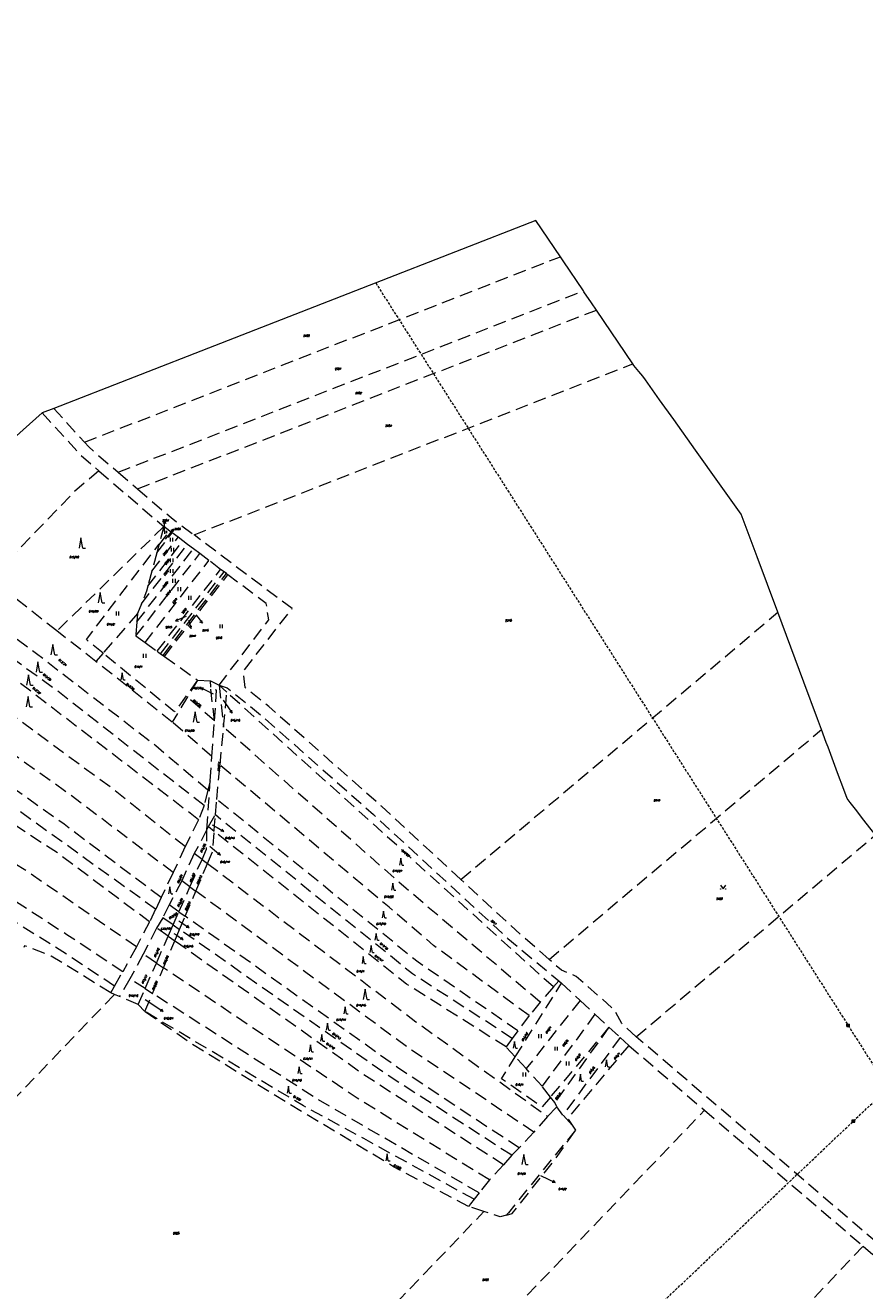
# Model space of a CAD drawing. Header units: metres. Extents: x -626722 to -621116, y -1178216 to -1174550.
# Tile 20 of 86: x -626051 to -625724, y -1175044 to -1174550. Entities that reach past the tile are written whole.
import ezdxf
from ezdxf.enums import TextEntityAlignment as Align

# ---------------------------------------------------------------- set-up
doc = ezdxf.new("R2010")
doc.units = ezdxf.units.M
doc.header["$MEASUREMENT"] = 0
doc.linetypes.add('DASHEDX2', pattern=[1.5, 1, -0.5])
doc.layers.add('8_kat_KN_Elektřina', color=172, linetype='DASHEDX2')
for name, color, linetype, lineweight in [('8_kat_KN_Hranice katastrů', 200, 'FENCELINE1', 25), ('8_kat_KN_Hranice parcel', 200, 'DASHEDX2', 25), ('8_kat_KN_PČ popisy', 210, 'Continuous', 0), ('8_kat_KN_Značky kultur', 7, 'Continuous', 0), ('8_kat_KN_Čísla parcel', 200, 'Continuous', 25)]:
    doc.layers.add(name, color=color, linetype=linetype, lineweight=lineweight)
doc.styles.add('Style-ITALICS', font='ITALICS.shx')
doc.linetypes.add('FENCELINE1', pattern='A,0.25,-0.1,[133,ltypeshp.shx,S=0.1,R=0,X=-0.1,Y=0],-0.1,1', length=1.45)

# ---------------------------------------------------------------- blocks, each defined once
blk = doc.blocks.new('1029_42')
at = {"layer": '8_kat_KN_PČ popisy', "color": 6, "linetype": 'Continuous', "lineweight": 0}
for p, q in [((0, 0), (2.7, -1.32)), ((2.7, -1.32), (1.58, -1.33)), ((2.7, -1.32), (2.02, -0.43))]:
    blk.add_line(p, q, dxfattribs=at)
blk = doc.blocks.new('1029_75')
at = {"layer": '8_kat_KN_PČ popisy', "color": 6, "linetype": 'Continuous', "lineweight": 0}
for p, q in [((0, 0), (1.85, -2.36)), ((1.85, -2.36), (0.84, -1.88)), ((1.85, -2.36), (1.63, -1.27))]:
    blk.add_line(p, q, dxfattribs=at)
blk = doc.blocks.new('1029_137')
at = {"layer": '8_kat_KN_PČ popisy', "color": 6, "linetype": 'Continuous', "lineweight": 0}
for p, q in [((0, 0), (1.85, 2.36)), ((1.85, 2.36), (0.84, 1.88)), ((1.85, 2.36), (1.63, 1.27))]:
    blk.add_line(p, q, dxfattribs=at)
blk = doc.blocks.new('1029_150')
at = {"layer": '8_kat_KN_PČ popisy', "color": 6, "linetype": 'Continuous', "lineweight": 0}
for p, q in [((0, 0), (-2.78, -1.12)), ((-2.78, -1.12), (-2.04, -0.28)), ((-2.78, -1.12), (-1.67, -1.21))]:
    blk.add_line(p, q, dxfattribs=at)
blk = doc.blocks.new('1029_151')
at = {"layer": '8_kat_KN_PČ popisy', "color": 6, "linetype": 'Continuous', "lineweight": 0}
for p, q in [((0, 0), (0.93, -2.85)), ((0.93, -2.85), (0.14, -2.06)), ((0.93, -2.85), (1.09, -1.75))]:
    blk.add_line(p, q, dxfattribs=at)
blk = doc.blocks.new('1029_175')
at = {"layer": '8_kat_KN_PČ popisy', "color": 6, "linetype": 'Continuous', "lineweight": 0}
for p, q in [((-0.05, 3), (-0.54, 1.99)), ((0, 0), (-0.05, 3)), ((-0.05, 3), (0.47, 2.01))]:
    blk.add_line(p, q, dxfattribs=at)
blk = doc.blocks.new('1029_57')
at = {"layer": '8_kat_KN_PČ popisy', "color": 6, "linetype": 'Continuous', "lineweight": 0}
for p, q in [((0, 0), (2.49, -1.68)), ((2.49, -1.68), (1.38, -1.53)), ((2.49, -1.68), (1.94, -0.7))]:
    blk.add_line(p, q, dxfattribs=at)
blk = doc.blocks.new('1029_206')
at = {"layer": '8_kat_KN_PČ popisy', "color": 6, "linetype": 'Continuous', "lineweight": 0}
for p, q in [((0, 0), (2.46, -1.72)), ((2.46, -1.72), (1.35, -1.56)), ((2.46, -1.72), (1.93, -0.74))]:
    blk.add_line(p, q, dxfattribs=at)
blk = doc.blocks.new('1029_119')
at = {"layer": '8_kat_KN_PČ popisy', "color": 6, "linetype": 'Continuous', "lineweight": 0}
for p, q in [((0, 0), (-2.67, 1.36)), ((-2.67, 1.36), (-1.55, 1.35)), ((-2.67, 1.36), (-2.01, 0.46))]:
    blk.add_line(p, q, dxfattribs=at)
blk = doc.blocks.new('1029_1')
at = {"layer": '8_kat_KN_PČ popisy', "color": 6, "linetype": 'Continuous', "lineweight": 0}
for p, q in [((0, 0), (1.72, -2.46)), ((1.72, -2.46), (0.74, -1.93)), ((1.72, -2.46), (1.56, -1.35))]:
    blk.add_line(p, q, dxfattribs=at)
blk = doc.blocks.new('1029_138')
at = {"layer": '8_kat_KN_PČ popisy', "color": 6, "linetype": 'Continuous', "lineweight": 0}
for p, q in [((0, 0), (2.6, -1.5)), ((2.6, -1.5), (1.48, -1.43)), ((2.6, -1.5), (1.98, -0.57))]:
    blk.add_line(p, q, dxfattribs=at)
blk = doc.blocks.new('1029_253')
at = {"layer": '8_kat_KN_PČ popisy', "color": 6, "linetype": 'Continuous', "lineweight": 0}
for p, q in [((0, 0), (2.27, -1.97)), ((2.27, -1.97), (1.18, -1.69)), ((2.27, -1.97), (1.84, -0.93))]:
    blk.add_line(p, q, dxfattribs=at)
blk = doc.blocks.new('3.06')
at = {"layer": '8_kat_KN_Značky kultur', "color": 7, "linetype": 'Continuous', "lineweight": 13}
for p, q in [((-0.51, 0), (-0.51, 1.5)), ((0.49, 0), (0.49, 1.5))]:
    blk.add_line(p, q, dxfattribs=at)
blk = doc.blocks.new('3.14')
at = {"layer": '8_kat_KN_Značky kultur', "color": 7, "linetype": 'Continuous', "lineweight": 13, "flags": 128}
blk.add_lwpolyline([(-1, 1.5), (0, 0), (1, 1.5)], dxfattribs=at)
at = {"layer": '8_kat_KN_Značky kultur', "color": 7, "linetype": 'Continuous', "lineweight": 13}
for centre in [(-1, 0), (1, 0)]:
    blk.add_circle(centre, 0.1, dxfattribs=at)
blk = doc.blocks.new('3.06_1')
at = {"layer": '8_kat_KN_Značky kultur', "color": 7, "linetype": 'Continuous', "lineweight": 13}
for p, q in [((-0.34, 0), (-0.34, 1)), ((0.33, 0), (0.33, 1))]:
    blk.add_line(p, q, dxfattribs=at)
blk = doc.blocks.new('3.08')
at = {"layer": '8_kat_KN_Značky kultur', "color": 7, "linetype": 'Continuous', "lineweight": 13}
for p, q in [((0, 4), (-0.75, 0)), ((0.75, 0), (0, 4)), ((0.75, 0), (1.75, 0))]:
    blk.add_line(p, q, dxfattribs=at)
blk = doc.blocks.new('3.08_1')
at = {"layer": '8_kat_KN_Značky kultur', "color": 7, "linetype": 'Continuous', "lineweight": 13}
for p, q in [((0, 2.68), (-0.5, 0)), ((0.5, 0), (0, 2.68)), ((0.5, 0), (1.17, 0))]:
    blk.add_line(p, q, dxfattribs=at)
blk = doc.blocks.new('6.02')
at = {"layer": '8_kat_KN_Elektřina', "color": 7, "linetype": 'Continuous', "lineweight": 13}
for p, q in [((-0.5, 0.5), (0.5, 0.5)), ((-0.5, -0.5), (-0.5, 0.5)), ((-0.5, 0.3), (0.5, 0.3)), ((-0.5, 0.1), (0.5, 0.1)), ((-0.3, -0.5), (-0.3, 0.5)), ((-0.1, -0.5), (-0.1, 0.5)), ((0.1, -0.5), (0.1, 0.5)), ((0.3, -0.5), (0.3, 0.5)), ((0.5, -0.5), (0.5, 0.5)), ((-0.5, -0.1), (0.5, -0.1)), ((-0.5, -0.3), (0.5, -0.3)), ((-0.5, -0.5), (0.5, -0.5))]:
    blk.add_line(p, q, dxfattribs=at)

msp = doc.modelspace()

# ---------------------------------------------------------------- linework, layer by layer
at = {"layer": '8_kat_KN_Elektřina', "lineweight": 13}
for p, q in [((-625914.59, -1174650.9), (-625730.07, -1174940.86)), ((-625727.95, -1174978.2), (-625659.3, -1174913.36)), ((-625730.07, -1174940.86), (-625548.78, -1175226.06)), ((-625908.55, -1175149.55), (-625727.95, -1174978.2))]:
    msp.add_line(p, q, dxfattribs=at)
at = {"layer": '8_kat_KN_Hranice katastrů', "lineweight": 13, "flags": 128}
msp.add_lwpolyline([(-625852.04, -1174626.53), (-626040.35, -1174699.9), (-626044.84, -1174701.65), (-626079.82, -1174732.74), (-626087.17, -1174724.59), (-626094.59, -1174716.36), (-626108.29, -1174725.86), (-626139.6, -1174663), (-626142.76, -1174651.47), (-626147.58, -1174633.84), (-626177.49, -1174657.65), (-626189.84, -1174646.23), (-626197.97, -1174638.7), (-626204.07, -1174633.06), (-626210.75, -1174626.88), (-626221.49, -1174616.94), (-626226.53, -1174612.28), (-626235.01, -1174604.43), (-626243.82, -1174596.28), (-626253.16, -1174587.64), (-626262.1, -1174579.36), (-626263.17, -1174578.37), (-626268.76, -1174573.2), (-626272.87, -1174569.4), (-626280.35, -1174562.48), (-626284.23, -1174558.89), (-626366.4, -1174553.29), (-626375.76, -1174552.65), (-626384.06, -1174552.09), (-626393.5, -1174551.44), (-626402.5, -1174550.83), (-626410.43, -1174550.29), (-626456.76, -1174672.2), (-626471.93, -1174695.74), (-626482.81, -1174713.06), (-626484.56, -1174715.84), (-626487.17, -1174720), (-626488.89, -1174723.62), (-626502.09, -1174751.47), (-626516.03, -1174780.89), (-626528.59, -1174807.4), (-626550.57, -1174812.23), (-626562.79, -1174814.91), (-626576.86, -1174818.14), (-626580.35, -1174818.94), (-626645.6, -1174953.22), (-626653.03, -1174970.15), (-626684.55, -1175037.86), (-626686, -1175040.97), (-626687.55, -1175044.3), (-626631.84, -1175118.59), (-626630.36, -1175120.56), (-626625.88, -1175124.38), (-626622.8, -1175127), (-626620, -1175129.38), (-626609.13, -1175138.65), (-626600.28, -1175161.93), (-626597.68, -1175186.91), (-626579.19, -1175203.5), (-626599.8, -1175222.22), (-626600.81, -1175225.76), (-626601.9, -1175229.61), (-626605.75, -1175243.12), (-626640.34, -1175364.6), (-626651.76, -1175404.73), (-626653.94, -1175412.37), (-626665.96, -1175418.01), (-626676.58, -1175422.98), (-626699.62, -1175445.56), (-626716.99, -1175471.64), (-626721.57, -1175478.51), (-626718.08, -1175490.63), (-626689.37, -1175590.24), (-626688.95, -1175591.71), (-626681.58, -1175617.3), (-626680.38, -1175637.27), (-626679.64, -1175649.67), (-626676.23, -1175706.44), (-626671.98, -1175777.17), (-626668.1, -1175841.75), (-626664.26, -1175877.5), (-626656.46, -1175949.97), (-626693.18, -1175993.2), (-626689.21, -1176029.64), (-626687.52, -1176031.68), (-626686.33, -1176033.12), (-626684.94, -1176034.8), (-626683.79, -1176036.18), (-626614, -1176120.42), (-626602.4, -1176130.73), (-626593.12, -1176137.86), (-626584.96, -1176144.14), (-626547.27, -1176144.38), (-626533.77, -1176144.46), (-626504.81, -1176143.65), (-626406.93, -1176152.31), (-626409.37, -1176159.67), (-626415.14, -1176177.06), (-626421.53, -1176196.31), (-626431.16, -1176225.32), (-626419.99, -1176232.13), (-626407.48, -1176241.56), (-626403.01, -1176244.94), (-626392.15, -1176253.13), (-626383.56, -1176259.6), (-626365.29, -1176273.38), (-626360.83, -1176275.9), (-626330.82, -1176292.85), (-626328.3, -1176294.69), (-626325.4, -1176296.82), (-626321.02, -1176300.02), (-626320.14, -1176301.38), (-626309.08, -1176318.54), (-626303.56, -1176327.1), (-626275.19, -1176343.14), (-626230.13, -1176368.62), (-626220.88, -1176362.84), (-626205.06, -1176368.5), (-626197.34, -1176371.41), (-626193.44, -1176372.88), (-626183.79, -1176376.53), (-626174.84, -1176382.62), (-626170.14, -1176387.02), (-626162.46, -1176394.2), (-626143.33, -1176415.21), (-626136.56, -1176422.64), (-626124.57, -1176443.84), (-626101.66, -1176469.79), (-626095.62, -1176476.63), (-626092.92, -1176473.71), (-626091.09, -1176475.08), (-626067.85, -1176492.43), (-626063.21, -1176495.9), (-626032.24, -1176523.03), (-626014.15, -1176529.78), (-626012.39, -1176529.73), (-625959.45, -1176528.25), (-625951.98, -1176531.09), (-625931.5, -1176538.9), (-625906.21, -1176553.11), (-625904.25, -1176554.21), (-625893.59, -1176557.55), (-625863.9, -1176576.76), (-625847.42, -1176579.14), (-625797.53, -1176586.33), (-625790.2, -1176587.39), (-625782.61, -1176588.48), (-625767.55, -1176590.66), (-625757.66, -1176592.09), (-625749.89, -1176593.21), (-625740.01, -1176594.64), (-625731.85, -1176595.81), (-625724.25, -1176596.91), (-625659.61, -1176606.23), (-625600.82, -1176614.71), (-625580.89, -1176617.58), (-625566.09, -1176619.72), (-625500.04, -1176629.25), (-625441.67, -1176637.67), (-625428.63, -1176639.55), (-625419.79, -1176635.78), (-625390.47, -1176623.27), (-625379.99, -1176631.32), (-625377.22, -1176633.45), (-625374.21, -1176639.52), (-625372.83, -1176641.65), (-625355.33, -1176677.54), (-625334.79, -1176715.1), (-625291.65, -1176758.17), (-625291.16, -1176758.66), (-625296.47, -1176769.25), (-625299.22, -1176774.94), (-625302.88, -1176782.5), (-625305.03, -1176793.68), (-625310.51, -1176822.23), (-625312.64, -1176833.29), (-625314.29, -1176841.87), (-625286.37, -1176852.42), (-625282.23, -1176853.99), (-625278.44, -1176855.42), (-625271.46, -1176858.07), (-625265.75, -1176860.23), (-625257.66, -1176863.28), (-625251.67, -1176865.54), (-625243.64, -1176868.58), (-625239.69, -1176870.07), (-625235.92, -1176871.5), (-625233, -1176872.61), (-625230.97, -1176873.37), (-625228.83, -1176874.18), (-625225.65, -1176875.39), (-625220.76, -1176877.24), (-625213.57, -1176879.95), (-625208.53, -1176881.86), (-625207.5, -1176882.25), (-625203.79, -1176882.99), (-625200.71, -1176883.61), (-625196.76, -1176884.4), (-625194.16, -1176884.91), (-625188.65, -1176886.01), (-625185.69, -1176886.6), (-625181.13, -1176887.52), (-625178.38, -1176888.07), (-625173.33, -1176889.07), (-625169.8, -1176889.78), (-625166.58, -1176890.42), (-625161.66, -1176891.41), (-625157.37, -1176892.26), (-625150.47, -1176893.64), (-625143.76, -1176894.98), (-625140.44, -1176895.65), (-625128.3, -1176894.51), (-625120.25, -1176893.76), (-625112.59, -1176893.04), (-625102.63, -1176892.11), (-625090.44, -1176890.97), (-625063.86, -1176897.07), (-625035.95, -1176903.47), (-625022.31, -1176906.6), (-625009.45, -1176909.55), (-624998.78, -1176912), (-624995.3, -1176912.8), (-625007.88, -1176967.15), (-625008.17, -1176968.39), (-625009.14, -1176972.57), (-624986.76, -1176980.28), (-624913.21, -1176997.19), (-624884.87, -1176999.81), (-624883.16, -1177024.84), (-624861.48, -1177028.76), (-624846.56, -1177030.78), (-624834.36, -1177032.44), (-624809.84, -1177029.18), (-624805.18, -1177026.79), (-624782.47, -1177015.11), (-624767.57, -1177010.58), (-624734.91, -1177007.55), (-624731.97, -1177006.52), (-624717.58, -1177001.48), (-624709.41, -1176998.62), (-624707.93, -1176998.1), (-624705.65, -1177001.63), (-624697.38, -1177014.35), (-624692.91, -1177021.23), (-624654.81, -1177110.04), (-624637.1, -1177114.08), (-624623.6, -1177117.16), (-624609.33, -1177120.42), (-624593.82, -1177123.95), (-624579.56, -1177127.21), (-624568.19, -1177129.8), (-624562.55, -1177131.09), (-624558.15, -1177132.09), (-624531.5, -1177138.17), (-624463.75, -1177155.33), (-624456.48, -1177157.17), (-624450.44, -1177158.7), (-624438.33, -1177161.77), (-624430.47, -1177163.76), (-624417.85, -1177166.96), (-624365.74, -1177180.16), (-624315.56, -1177192.88), (-624293.21, -1177198.54), (-624291.46, -1177198.98), (-624269.71, -1177204.49), (-624219.52, -1177217.21), (-624177.44, -1177227.71), (-624170.59, -1177229.04), (-624164.77, -1177230.17), (-624163.84, -1177230.35), (-624137.63, -1177236.06), (-624135.98, -1177236.43), (-624134.62, -1177236.74), (-624128.76, -1177238.06), (-624126.05, -1177238.67), (-624075.58, -1177277.81), (-624010.92, -1177327.96), (-623980.59, -1177351.48), (-623963.9, -1177364.42), (-623961.95, -1177365.93), (-623960.02, -1177367.43), (-623958.36, -1177368.72), (-623957.21, -1177370.73), (-623956.24, -1177372.43), (-623953.07, -1177377.97), (-623944.01, -1177379.83), (-623941.71, -1177380.3), (-623930.34, -1177382.63), (-623795.45, -1177410.26), (-623737.18, -1177422.2), (-623726.41, -1177424.41), (-623719.17, -1177425.89), (-623704.71, -1177428.85), (-623697.74, -1177430.28), (-623691.6, -1177431.54), (-623685.53, -1177432.78), (-623679.04, -1177434.11), (-623672.5, -1177435.45), (-623665.66, -1177436.85), (-623659.17, -1177438.18), (-623646.49, -1177440.78), (-623640.87, -1177441.93), (-623625.74, -1177445.03), (-623626.14, -1177447.49), (-623626.46, -1177449.46), (-623626.86, -1177451.92), (-623622.56, -1177452.81), (-623615.96, -1177454.18), (-623608.24, -1177455.78), (-623597.23, -1177458.06), (-623571.65, -1177463.35), (-623563.33, -1177465.08), (-623553.82, -1177467.05), (-623537.12, -1177470.5), (-623519.98, -1177474.05), (-623513.98, -1177475.3), (-623460.27, -1177486.42), (-623461.13, -1177491.34), (-623461.71, -1177494.67), (-623465.49, -1177516.45), (-623482.16, -1177612.45), (-623502.72, -1177730.81), (-623503.88, -1177737.5), (-623504.31, -1177740.18), (-623504.62, -1177742.13), (-623505.08, -1177745.05), (-623502.72, -1177745.5), (-623480.65, -1177750.11), (-623468.69, -1177752.61), (-623434.69, -1177759.71), (-623431.3, -1177760.42), (-623411.88, -1177764.48), (-623403.24, -1177766.28), (-623401.25, -1177766.7), (-623399.85, -1177766.95), (-623395.04, -1177767.79), (-623375.45, -1177771.24), (-623371.57, -1177787.88), (-623369.81, -1177795.42), (-623345.41, -1177899.96), (-623331.38, -1177960.09), (-623330.3, -1177964.72), (-623330.16, -1177965.32), (-623330.71, -1177967.86), (-623332.08, -1177974.23), (-623332.26, -1177975.07), (-623332.78, -1177977.46), (-623328.58, -1177978.24), (-623313.3, -1177981.08), (-623287.47, -1177990.63), (-623264.45, -1178002.83), (-623261.29, -1178004.34), (-623253.54, -1178008.05), (-623242.61, -1178013.28), (-623237.92, -1178015.52), (-623150.45, -1178060.72), (-623147.34, -1178062.33), (-623102, -1178085.75), (-622964.39, -1178156.68), (-622922.17, -1178178.6), (-622878.91, -1178194.83), (-622877.34, -1178195.42), (-622828.97, -1178211.5), (-622812.21, -1178214.98), (-622808.58, -1178215.73), (-622807.82, -1178215.61), (-622800.1, -1178214.37), (-622795.23, -1178213.6), (-622785.8, -1178212.09), (-622780.44, -1178209.44), (-622760.13, -1178199.4), (-622723.64, -1178181.35), (-622714.31, -1178176.74), (-622708.27, -1178172.83), (-622705.71, -1178171.18), (-622702.81, -1178169.3), (-622702.1, -1178168.84), (-622677.92, -1178156.68), (-622670.5, -1178153.51), (-622651.49, -1178145.38), (-622643.54, -1178141.98), (-622605.79, -1178132), (-622576.29, -1178124.2), (-622492.96, -1178103.84), (-622482.49, -1178101.28), (-622477.67, -1178100.1), (-622469.7, -1178098.15), (-622457.02, -1178095.06), (-622449.88, -1178093.31), (-622443.45, -1178091.74), (-622433.61, -1178089.33), (-622431.06, -1178088.71), (-622423.14, -1178086.72), (-622412.11, -1178083.94), (-622405.93, -1178082.38), (-622400.06, -1178080.91), (-622395.05, -1178079.64), (-622391.18, -1178078.67), (-622356.2, -1178069.86), (-622351.1, -1178068.58), (-622340.21, -1178065.84), (-622334.46, -1178064.39), (-622329.5, -1178063.14), (-622318.7, -1178060.42), (-622308.12, -1178057.76), (-622297.43, -1178055.06), (-622287.34, -1178052.52), (-622279.56, -1178050.56), (-622235.46, -1178039.46), (-622232.64, -1178038.76), (-622199.97, -1178030.63), (-622087.18, -1178002.56), (-622085.85, -1178002.23), (-622081.88, -1178001.34), (-622080.97, -1177998.22), (-622078.95, -1177991.33), (-622078.18, -1177988.69), (-622074.87, -1177975.28), (-622073.81, -1177970.98), (-622059.95, -1177914.89), (-622055.85, -1177875.6), (-622054.42, -1177858.33), (-622038.55, -1177798.48), (-622036.99, -1177789.81), (-622068.8, -1177779.38), (-622087.72, -1177773.17), (-622109.7, -1177760.45), (-622118.17, -1177755.55), (-622120.26, -1177752.94), (-622152.52, -1177712.6), (-622181.7, -1177693.4), (-622264.99, -1177665.15), (-622291.95, -1177659), (-622360.46, -1177643.93), (-622367.2, -1177642.45), (-622378.61, -1177636.84), (-622423.28, -1177605.81), (-622461.58, -1177568.64), (-622484.26, -1177552.66), (-622597.41, -1177527.71), (-622635.3, -1177509), (-622658.05, -1177502.91), (-622725.11, -1177494.82), (-622731.43, -1177491.33), (-622738.6, -1177487.37), (-622741.35, -1177485.85), (-622747.51, -1177487.23), (-622781.03, -1177494.72), (-622781.56, -1177493.2), (-622782.07, -1177491.71), (-622783.44, -1177487.73), (-622784.4, -1177484.95), (-622786.68, -1177477.63), (-622768.07, -1177471.87), (-622726.08, -1177458.86), (-622708.4, -1177453.39), (-622702.77, -1177451.64), (-622684.6, -1177446.02), (-622568.57, -1177410.08), (-622555.54, -1177406.23), (-622562.78, -1177372.51), (-622566.79, -1177361.45), (-622570.17, -1177352.12), (-622575.79, -1177336.61), (-622578.15, -1177330.14), (-622579.7, -1177325.87), (-622592.9, -1177289.64), (-622595.15, -1177283.48), (-622599.08, -1177272.69), (-622598.15, -1177272.02), (-622596.62, -1177270.91), (-622590.17, -1177266.25), (-622587.06, -1177264.01), (-622567.07, -1177274.84), (-622530.66, -1177265.46), (-622512.42, -1177244.02), (-622499.95, -1177220.44), (-622498.04, -1177199.81), (-622497.43, -1177193.25), (-622513.53, -1177163.74), (-622536.86, -1177114.27), (-622538.02, -1177097.04), (-622544.27, -1177004.46), (-622545.01, -1176993.53), (-622545.28, -1176989.54), (-622525.81, -1176919.76), (-622519.47, -1176904.57), (-622516.52, -1176895.56), (-622512.57, -1176883.51), (-622497.26, -1176836.75), (-622496.44, -1176835.36), (-622470.35, -1176791.24), (-622470.21, -1176791), (-622467.4, -1176786.25), (-622434.65, -1176761.78), (-622430.98, -1176756.2), (-622417.74, -1176736.1), (-622397.39, -1176663.53), (-622375.31, -1176618.82), (-622351.21, -1176606.81), (-622331.55, -1176584.66), (-622297.25, -1176515.77), (-622247.39, -1176461.84), (-622221.21, -1176441.78), (-622198.71, -1176431.48), (-622182.15, -1176419.39), (-622160.36, -1176419.51), (-622158.27, -1176422.4), (-622156.31, -1176425.09), (-622155.37, -1176426.4), (-622146.92, -1176438.05), (-622136.86, -1176442.9), (-622125.45, -1176444.04), (-622118.72, -1176444.71), (-622111.76, -1176445.4), (-622111.04, -1176445.47), (-622097.72, -1176446.8), (-622062.24, -1176442.63), (-622025.22, -1176458.05), (-622020.19, -1176461.21), (-622012.4, -1176466.11), (-622001.09, -1176475.06), (-621971.85, -1176491.46), (-621963.89, -1176495.93), (-621961.96, -1176497.01), (-621962.13, -1176493.44), (-621962.85, -1176477.76), (-621969.83, -1176473.02), (-621972.32, -1176471.33), (-621972.38, -1176471.28), (-621977.22, -1176468), (-621984.53, -1176463.03), (-621989.76, -1176459.47), (-622003.38, -1176443.22), (-622023.55, -1176435.19), (-622030.74, -1176432.32), (-622048.78, -1176426.57), (-622102.82, -1176409.35), (-622132.66, -1176383.61), (-622141.78, -1176379.09), (-622162.3, -1176368.94), (-622182.81, -1176358.78), (-622203.33, -1176348.62), (-622215.84, -1176342.43), (-622217.61, -1176341.55), (-622237.69, -1176347.6), (-622252.54, -1176347.82), (-622264.51, -1176347.99), (-622271.49, -1176348.1), (-622278.66, -1176348.2), (-622303.55, -1176348.57), (-622307.74, -1176348.24), (-622313.05, -1176347.82), (-622509.65, -1176332.31), (-622522.44, -1176331.3), (-622523.47, -1176328.33), (-622525.73, -1176321.86), (-622526.91, -1176318.45), (-622529.58, -1176310.79), (-622538.84, -1176284.24), (-622573.66, -1176272.8), (-622575.07, -1176272.35), (-622602.72, -1176263.46), (-622652.9, -1176250.88), (-622661.13, -1176248.81), (-622667.67, -1176247.17), (-622668.41, -1176247.08), (-622670.8, -1176246.78), (-622673.67, -1176246.42), (-622674.5, -1176246.32), (-622692.64, -1176244.07), (-622696.28, -1176243.62), (-622700.57, -1176243.09), (-622707.85, -1176242.18), (-622716.13, -1176241.16), (-622723.9, -1176240.2), (-622731.95, -1176239.2), (-622732.34, -1176239.15), (-622739.58, -1176238.25), (-622746.64, -1176237.37), (-622749.55, -1176237.01), (-622733.65, -1176154.44), (-622700.54, -1175982.48), (-622700.36, -1175981.54), (-622699.67, -1175977.97), (-622698.92, -1175974.04), (-622698.34, -1175971.01), (-622687.88, -1175916.7), (-622660.91, -1175766.94), (-622654.83, -1175733.2), (-622640.45, -1175684.53), (-622638.82, -1175679.04), (-622638.47, -1175677.86), (-622636.01, -1175669.51), (-622640.99, -1175669.14), (-622659.28, -1175667.79), (-622679.29, -1175649.45), (-622710.67, -1175613.63), (-622736.93, -1175603.53), (-622780.89, -1175586.63), (-622817.66, -1175573.34), (-622850.41, -1175560.14), (-622858.52, -1175556.87), (-622865.8, -1175554.67), (-622894.55, -1175546.01), (-622923.33, -1175540.13), (-622924.99, -1175540.08), (-622938.18, -1175539.71), (-622986.92, -1175538.35), (-622996.3, -1175545.8), (-623004.02, -1175547.35), (-623009.54, -1175543.61), (-623024.77, -1175537.84), (-623039.52, -1175532.26), (-623088.53, -1175522.77), (-623098.46, -1175520.85), (-623183.64, -1175504.36), (-623188.06, -1175503.5), (-623213.91, -1175498.5), (-623314.42, -1175479.04), (-623334.39, -1175475.17), (-623358.28, -1175470.55), (-623367.67, -1175468.73), (-623403.57, -1175461.78), (-623407.64, -1175460.99), (-623451.72, -1175452.45), (-623471.52, -1175448.62), (-623476.63, -1175447.63), (-623503.08, -1175442.51), (-623545.94, -1175434.21), (-623571.62, -1175429.24), (-623574.73, -1175428.64), (-623582.71, -1175427.09), (-623584.32, -1175426.78), (-623593.92, -1175424.92), (-623598.69, -1175424), (-623621.54, -1175416.62), (-623641.26, -1175410.25), (-623645.3, -1175407.72), (-623651.85, -1175403.62), (-623661.11, -1175401.57), (-623677.99, -1175395.49), (-623716.17, -1175381.75), (-623821.31, -1175343.9), (-623822.78, -1175343.37), (-623826.37, -1175352.23), (-623838.09, -1175381.12), (-623839.41, -1175384.36), (-623842.48, -1175391.94), (-623844.76, -1175397.56), (-623848.71, -1175395.95), (-623853.6, -1175393.95), (-623864.51, -1175389.49), (-623877.04, -1175384.37), (-623899.48, -1175375.2), (-623913.17, -1175369.61), (-623921.39, -1175366.25), (-623931.98, -1175361.92), (-623943.52, -1175357.2), (-623947.18, -1175355.71), (-623952.99, -1175353.34), (-623965.84, -1175349.08), (-623972.42, -1175346.9), (-623984.43, -1175342.92), (-623992.28, -1175340.32), (-624017.35, -1175332.01), (-624032.51, -1175326.98), (-624046.92, -1175322.21), (-624061.99, -1175317.21), (-624073.47, -1175313.41), (-624076.66, -1175312.35), (-624087.61, -1175308.71), (-624091.33, -1175307.48), (-624101.34, -1175304.17), (-624106.82, -1175302.35), (-624113.5, -1175301.17), (-624118.24, -1175300.33), (-624129.53, -1175298.33), (-624133.89, -1175297.56), (-624151.02, -1175294.53), (-624151.52, -1175294.44), (-624172.03, -1175290.81), (-624186.19, -1175288.3), (-624187.09, -1175288), (-624194.53, -1175285.47), (-624198.59, -1175284.09), (-624205.73, -1175281.67), (-624212.31, -1175279.43), (-624227.17, -1175274.38), (-624238.4, -1175270.57), (-624259.44, -1175263.43), (-624275.87, -1175257.85), (-624299.08, -1175249.97), (-624301.46, -1175249.16), (-624313.52, -1175245.81), (-624342.41, -1175237.79), (-624359.84, -1175232.95), (-624361.68, -1175232.44), (-624394.55, -1175223.32), (-624398.65, -1175222.18), (-624421.01, -1175215.97), (-624483.58, -1175191.07), (-624513.75, -1175179.07), (-624530.67, -1175171), (-624538.61, -1175167.21), (-624555.74, -1175162.8), (-624591.3, -1175152.22), (-624616.6, -1175146.76), (-624669.36, -1175122.42), (-624675.53, -1175119.79), (-624681, -1175117.47), (-624701.37, -1175108.8), (-624727.01, -1175103.3), (-624746.71, -1175099.08), (-624769.57, -1175100.35), (-624771.98, -1175100.01), (-624795.35, -1175096.73), (-624805.39, -1175095.32), (-624823.86, -1175088.76), (-624829.6, -1175083.81), (-624841.52, -1175073.52), (-624857.12, -1175057.81), (-624863.3, -1175051.59), (-624869.83, -1175045.01), (-624876.29, -1175040.67), (-624892.64, -1175029.67), (-624937.61, -1174997.86), (-624939.04, -1175000.11), (-624941.81, -1175004.46), (-624944.6, -1175008.85), (-624963.63, -1175006.96), (-625019.59, -1175001.41), (-625073.91, -1174996.02), (-625074.39, -1174997.67), (-625096.23, -1175073.28), (-625183.77, -1175056.93), (-625265.34, -1175036.6), (-625288.39, -1175030.85), (-625293.16, -1175029.66), (-625299.12, -1175028.18), (-625337.06, -1175018.72), (-625388.84, -1175005.82), (-625464.8, -1174986.89), (-625495.36, -1174979.27), (-625512.53, -1174974.99), (-625543.08, -1174967.38), (-625574.39, -1174959.57), (-625576.76, -1174958.98), (-625579.4, -1174958.32), (-625579.67, -1174958.25), (-625587.62, -1174953.77), (-625615.29, -1174938.17), (-625639.27, -1174924.66), (-625651.18, -1174917.94), (-625659.41, -1174913.3), (-625667.61, -1174908.68), (-625687.09, -1174897.7), (-625697.09, -1174892.07), (-625701.5, -1174889.58), (-625704.92, -1174885.17), (-625711.81, -1174876.29), (-625717.7, -1174868.69), (-625719.42, -1174866.48), (-625721.06, -1174864.36), (-625724.39, -1174860.06), (-625726.69, -1174857.09), (-625729.25, -1174853.8), (-625730.41, -1174852.3), (-625731.76, -1174848.68), (-625734.18, -1174842.18), (-625737.88, -1174832.26), (-625738.58, -1174830.37), (-625740.44, -1174825.37), (-625742.03, -1174821.11), (-625747.34, -1174806.85), (-625757.52, -1174779.52), (-625765.58, -1174757.89), (-625771.8, -1174741.18), (-625780.24, -1174729.34), (-625789.62, -1174716.2), (-625798.16, -1174704.22), (-625803.67, -1174696.5), (-625809.22, -1174688.71), (-625810.19, -1174687.35), (-625811.75, -1174685.5), (-625813.79, -1174683.1), (-625814.16, -1174682.55), (-625828.4, -1174661.5), (-625830.3, -1174658.68), (-625833.25, -1174654.32), (-625833.44, -1174654.04), (-625841.42, -1174642.24), (-625842.46, -1174640.7), (-625852.04, -1174626.53)], close=True, dxfattribs=at)
at = {"layer": '8_kat_KN_Hranice parcel', "lineweight": 13, "ltscale": 5}
for p, q in [((-626028.34, -1174713.13), (-625842.46, -1174640.7)), ((-626015.17, -1174724.85), (-625833.44, -1174654.04)), ((-626007.62, -1174731.33), (-625828.4, -1174661.5)), ((-625985.55, -1174749.33), (-625814.16, -1174682.55)), ((-626040.35, -1174699.9), (-626028.34, -1174713.13)), ((-626022.71, -1174724.3), (-625997.36, -1174746.08)), ((-626015.17, -1174724.85), (-626007.62, -1174731.33)), ((-625997.36, -1174746.08), (-626039.13, -1174786.83)), ((-626002, -1174763.42), (-625991.79, -1174750.26)), ((-626000.09, -1174756.26), (-625994.09, -1174748.54)), ((-625999.29, -1174753.28), (-625995.05, -1174747.82)), ((-625997.36, -1174746.08), (-625999.18, -1174752.87)), ((-625995.05, -1174747.82), (-625997.36, -1174746.08)), ((-625994.09, -1174748.54), (-625995.05, -1174747.82)), ((-625991.79, -1174750.26), (-625994.09, -1174748.54)), ((-625989.9, -1174751.68), (-625991.79, -1174750.26)), ((-626007.89, -1174783.25), (-625985.79, -1174754.77)), ((-626006.09, -1174776.19), (-625988.12, -1174753.02)), ((-626003.57, -1174769.3), (-625989.9, -1174751.68)), ((-625999.29, -1174753.28), (-626000.09, -1174756.26)), ((-625999.18, -1174752.87), (-625999.29, -1174753.28)), ((-625988.12, -1174753.02), (-625989.9, -1174751.68)), ((-625985.79, -1174754.77), (-625988.12, -1174753.02)), ((-625983.32, -1174756.63), (-625985.79, -1174754.77)), ((-626008.26, -1174788.77), (-625983.32, -1174756.63)), ((-626004.65, -1174791.35), (-625979.77, -1174759.29)), ((-626000.09, -1174756.26), (-626002, -1174763.42)), ((-625979.77, -1174759.29), (-625983.32, -1174756.63)), ((-625975.16, -1174762.76), (-625979.77, -1174759.29)), ((-626002, -1174763.42), (-626003.57, -1174769.3)), ((-625999.96, -1174794.72), (-625975.16, -1174762.76)), ((-625998.59, -1174795.7), (-625973.81, -1174763.77)), ((-625997.67, -1174796.37), (-625972.9, -1174764.45)), ((-625997.1, -1174796.77), (-625972.34, -1174764.87)), ((-625973.81, -1174763.77), (-625975.16, -1174762.76)), ((-625972.9, -1174764.45), (-625973.81, -1174763.77)), ((-625972.34, -1174764.87), (-625972.9, -1174764.45)), ((-626039.13, -1174786.83), (-626065.1, -1174766.37)), ((-626007.65, -1174780.03), (-626021.08, -1174795.51)), ((-626007.65, -1174780.03), (-626007.89, -1174783.25)), ((-626006.09, -1174776.19), (-626007.65, -1174780.03)), ((-625881.31, -1174883.92), (-625757.52, -1174779.52)), ((-626007.89, -1174783.25), (-626008.26, -1174788.77)), ((-626023.89, -1174798.75), (-626039.13, -1174786.83)), ((-626008.26, -1174788.77), (-626004.65, -1174791.35)), ((-626004.65, -1174791.35), (-625999.96, -1174794.72)), ((-625999.96, -1174794.72), (-625998.59, -1174795.7)), ((-626021.08, -1174795.51), (-626023.89, -1174798.75)), ((-625994.05, -1174822.39), (-626023.89, -1174798.75)), ((-625998.59, -1174795.7), (-625997.67, -1174796.37)), ((-625997.67, -1174796.37), (-625997.1, -1174796.77)), ((-625997.1, -1174796.77), (-625984.16, -1174806.06)), ((-625984.16, -1174806.06), (-625988.12, -1174812.6)), ((-625984.16, -1174806.06), (-625979.16, -1174806.35)), ((-625979.16, -1174806.35), (-625975.79, -1174808.05)), ((-625979.05, -1174808.76), (-625979.16, -1174806.35)), ((-625977.58, -1174821.97), (-625979.05, -1174808.76)), ((-625972.75, -1174810.79), (-625975.79, -1174808.05)), ((-625975.79, -1174808.05), (-625974.02, -1174824.41)), ((-625988.12, -1174812.6), (-625994.05, -1174822.39)), ((-625977.58, -1174821.97), (-625988.12, -1174812.6)), ((-625974.02, -1174824.41), (-625972.75, -1174810.79)), ((-625978.56, -1174835.87), (-625994.05, -1174822.39)), ((-625978.56, -1174835.87), (-625977.58, -1174821.97)), ((-625975.4, -1174839.19), (-625974.02, -1174824.41)), ((-625846.85, -1174915.11), (-625740.44, -1174825.37)), ((-625979.23, -1174845.32), (-625978.56, -1174835.87)), ((-625976.66, -1174852.62), (-625975.4, -1174839.19)), ((-625980.16, -1174849.02), (-625981.66, -1174854.98)), ((-625979.23, -1174845.32), (-625980.16, -1174849.02)), ((-625977.22, -1174858.66), (-625976.66, -1174852.62)), ((-625981.66, -1174854.98), (-625983.81, -1174860.54)), ((-625979.93, -1174863.25), (-625977.22, -1174858.66)), ((-625983.81, -1174860.54), (-625988.96, -1174871.07)), ((-625980.5, -1174864.33), (-625985.45, -1174873.75)), ((-625980.5, -1174864.33), (-625979.93, -1174863.25)), ((-625979.93, -1174863.25), (-625977.72, -1174865)), ((-625812.8, -1174945.3), (-625719.42, -1174866.48)), ((-625988.96, -1174871.07), (-625993.68, -1174881.2)), ((-625985.45, -1174873.75), (-625990.35, -1174884.39)), ((-625982.44, -1174876.03), (-625985.45, -1174873.75)), ((-625987.16, -1174886.75), (-625982.44, -1174876.03)), ((-625984.86, -1174888.44), (-625980.29, -1174877.66)), ((-625982.44, -1174876.03), (-625980.29, -1174877.66)), ((-625993.68, -1174881.2), (-625998.41, -1174890.93)), ((-625990.35, -1174884.39), (-625995.26, -1174893.76)), ((-625991.44, -1174896.48), (-625987.16, -1174886.75)), ((-625987.16, -1174886.75), (-625990.35, -1174884.39)), ((-625989, -1174898.22), (-625984.86, -1174888.44)), ((-625987.16, -1174886.75), (-625984.86, -1174888.44)), ((-625998.41, -1174890.93), (-626000.55, -1174895.5)), ((-625995.26, -1174893.76), (-625997.71, -1174898.87)), ((-625991.44, -1174896.48), (-625995.26, -1174893.76)), ((-626000.55, -1174895.5), (-626002.91, -1174900.47)), ((-625997.71, -1174898.87), (-626000.17, -1174902.84)), ((-625993.72, -1174901.66), (-625997.71, -1174898.87)), ((-625993.72, -1174901.66), (-625991.44, -1174896.48)), ((-625991.44, -1174896.48), (-625989, -1174898.22)), ((-625991.21, -1174903.42), (-625989, -1174898.22)), ((-626002.91, -1174900.47), (-626008.06, -1174910.2)), ((-626000.17, -1174902.84), (-626005.38, -1174913.06)), ((-625995.65, -1174906.04), (-626000.17, -1174902.84)), ((-625995.65, -1174906.04), (-625993.72, -1174901.66)), ((-625993.72, -1174901.66), (-625991.21, -1174903.42)), ((-625993.08, -1174907.86), (-625991.21, -1174903.42)), ((-626000.26, -1174916.51), (-625995.65, -1174906.04)), ((-625997.52, -1174918.34), (-625993.08, -1174907.86)), ((-625995.65, -1174906.04), (-625993.08, -1174907.86)), ((-626008.06, -1174910.2), (-626013.43, -1174919.94)), ((-626005.38, -1174913.06), (-626010.59, -1174922.71)), ((-626000.26, -1174916.51), (-626005.38, -1174913.06)), ((-626004.66, -1174926.51), (-626000.26, -1174916.51)), ((-626001.77, -1174928.36), (-625997.52, -1174918.34)), ((-626000.26, -1174916.51), (-625997.52, -1174918.34)), ((-626016.65, -1174925.5), (-626013.43, -1174919.94)), ((-626010.59, -1174922.71), (-626014.64, -1174929.59)), ((-626004.66, -1174926.51), (-626010.59, -1174922.71)), ((-625843.08, -1174923.43), (-625845.16, -1174925.87)), ((-625843.08, -1174923.43), (-625842.05, -1174924.41)), ((-626103.29, -1175019.2), (-626016.63, -1174928.76)), ((-626018.08, -1174928.15), (-626016.65, -1174925.5)), ((-626016.63, -1174928.76), (-626018.08, -1174928.15)), ((-626014.64, -1174929.59), (-626016.63, -1174928.76)), ((-626007.36, -1174932.65), (-626004.66, -1174926.51)), ((-626004.77, -1174935.45), (-626001.77, -1174928.36)), ((-626004.66, -1174926.51), (-626001.77, -1174928.36)), ((-625860.05, -1174953.16), (-625842.05, -1174924.41)), ((-625845.16, -1174925.87), (-625850.31, -1174931.83)), ((-625842.05, -1174924.41), (-625834.73, -1174931.19)), ((-626007.36, -1174932.65), (-626014.64, -1174929.59)), ((-626004.77, -1174935.45), (-626007.36, -1174932.65)), ((-625834.73, -1174931.19), (-625855.82, -1174957.72)), ((-625850.31, -1174931.83), (-625854.68, -1174937.05)), ((-625834.73, -1174931.19), (-625828.95, -1174936.55)), ((-625854.68, -1174937.05), (-625859.11, -1174942.96)), ((-625828.95, -1174936.55), (-625849.6, -1174964.67)), ((-625828.95, -1174936.55), (-625823.49, -1174941.61)), ((-625859.11, -1174942.96), (-625861.26, -1174945.94)), ((-625823.49, -1174941.61), (-625846.35, -1174968.85)), ((-625823.49, -1174941.61), (-625844.66, -1174971.03)), ((-625823.49, -1174941.61), (-625819.07, -1174945.66)), ((-625861.26, -1174945.94), (-625863.62, -1174949.31)), ((-625819.07, -1174945.66), (-625841.45, -1174975.9)), ((-625819.07, -1174945.66), (-625815.72, -1174948.73)), ((-625860.05, -1174953.16), (-625863.62, -1174949.31)), ((-625855.82, -1174957.72), (-625860.05, -1174953.16)), ((-625815.72, -1174948.73), (-625786.18, -1174974.01)), ((-625849.6, -1174964.67), (-625855.82, -1174957.72)), ((-625846.35, -1174968.85), (-625849.6, -1174964.67)), ((-625847.45, -1174976.4), (-625843.8, -1174972.62)), ((-625844.66, -1174971.03), (-625846.35, -1174968.85)), ((-625843.8, -1174972.62), (-625844.66, -1174971.03)), ((-625841.45, -1174975.9), (-625843.8, -1174972.62)), ((-625847.45, -1174976.4), (-625852.82, -1174982.55)), ((-625837.87, -1174979.8), (-625841.45, -1174975.9)), ((-625786.18, -1174974.01), (-625724.19, -1175027.07)), ((-625852.82, -1174982.55), (-625858.61, -1174988.71)), ((-625837.87, -1174979.8), (-625836.58, -1174981.79)), ((-625861.46, -1174991.6), (-625864.67, -1174995.37)), ((-625858.61, -1174988.71), (-625861.46, -1174991.6)), ((-625864.67, -1174995.37), (-625870.19, -1175001.24)), ((-625870.19, -1175001.24), (-625874.22, -1175006.29)), ((-625874.22, -1175006.29), (-625876.16, -1175008.8)), ((-625872.32, -1175013.55), (-625878.36, -1175011.56)), ((-625958.28, -1175103.27), (-625872.32, -1175013.55)), ((-625758.63, -1175063.5), (-625724.19, -1175027.07))]:
    msp.add_line(p, q, dxfattribs=at)
at = {"layer": '8_kat_KN_Hranice parcel', "lineweight": 13, "ltscale": 5, "flags": 128}
for points in [[(-626044.84, -1174701.65), (-626029.8, -1174718.21), (-626022.71, -1174724.3)], [(-626028.34, -1174713.13), (-626026.66, -1174714.98), (-626015.17, -1174724.85)], [(-626022.71, -1174724.3), (-626032.4, -1174732.56), (-626065.1, -1174766.37)], [(-626007.62, -1174731.33), (-625994.54, -1174742.57), (-625985.55, -1174749.33)], [(-625980.16, -1174849.02), (-626000.49, -1174831.73), (-626047.07, -1174795.77), (-626081.63, -1174769.95), (-626124.97, -1174739.57)], [(-625981.66, -1174854.98), (-626039.98, -1174809.48), (-626125.18, -1174747.91)], [(-625881.31, -1174883.92), (-625912.34, -1174855.26), (-625956.4, -1174816.36), (-625965.58, -1174808.97), (-625966.27, -1174802.52), (-625947.27, -1174778.12), (-625985.55, -1174749.33)], [(-626021.08, -1174795.51), (-626027.6, -1174790.16), (-626006.31, -1174762.23), (-625999.18, -1174752.87)], [(-625983.81, -1174860.54), (-626067.67, -1174796.37), (-626118.53, -1174759.23)], [(-625975.79, -1174808.05), (-625956.38, -1174782.43), (-625957.33, -1174776.15), (-625972.34, -1174764.87)], [(-626003.57, -1174769.3), (-626004.1, -1174771.27), (-626006.09, -1174776.19)], [(-625988.96, -1174871.07), (-626017.45, -1174848.42), (-626071.32, -1174808.89), (-626123.68, -1174772.94)], [(-625993.68, -1174881.2), (-626036.12, -1174849.21), (-626088.71, -1174811.87), (-626127.76, -1174788.83)], [(-625984.16, -1174806.06), (-625993.19, -1174818.38), (-626021.08, -1174795.51)], [(-626000.55, -1174895.5), (-626036.98, -1174869.28), (-626067.89, -1174847.03), (-626092.57, -1174830.94), (-626138.28, -1174804.53)], [(-625998.41, -1174890.93), (-626036.34, -1174862.33), (-626086.35, -1174826.77), (-626127.11, -1174802.74)], [(-626008.06, -1174910.2), (-626050.07, -1174881.2), (-626091.93, -1174854.38), (-626138.93, -1174827.16), (-626168.33, -1174808.7)], [(-626002.91, -1174900.47), (-626038.7, -1174873.65), (-626093.22, -1174838.09), (-626148.36, -1174806.32)], [(-625977.58, -1174821.97), (-625976.74, -1174809.98), (-625979.05, -1174808.76)], [(-625975.79, -1174808.05), (-625972.59, -1174809.1), (-625959.38, -1174819.73), (-625915.39, -1174858.57), (-625863.04, -1174906.92), (-625843.08, -1174923.43)], [(-626016.65, -1174925.5), (-626038.27, -1174911.2), (-626091.36, -1174878.21), (-626125.63, -1174857.96), (-626153.1, -1174838.09), (-626192.15, -1174812.28)], [(-626013.43, -1174919.94), (-626035.26, -1174905.44), (-626087.53, -1174871.68), (-626120.48, -1174852.39), (-626149.45, -1174832.92), (-626179.92, -1174810.49)], [(-625845.16, -1174925.87), (-625913.98, -1174863.65), (-625972.75, -1174810.79)], [(-625850.31, -1174931.83), (-625902.71, -1174887.39), (-625974.02, -1174824.41)], [(-625854.68, -1174937.05), (-625891.98, -1174909.64), (-625909.37, -1174894.74), (-625975.4, -1174839.19)], [(-625980.5, -1174864.33), (-625980.46, -1174862.81), (-625979.23, -1174845.32)], [(-625859.11, -1174942.96), (-625898.01, -1174916.21), (-625976.66, -1174852.62)], [(-625977.72, -1174865), (-625977.59, -1174862.61), (-625977.22, -1174858.66)], [(-625861.26, -1174945.94), (-625900.16, -1174920.78), (-625977.22, -1174858.66)], [(-625982.44, -1174876.03), (-625980.68, -1174872.02), (-625980.5, -1174864.33)], [(-625980.29, -1174877.66), (-625978.13, -1174872.55), (-625977.72, -1174865)], [(-625863.62, -1174949.31), (-625902.52, -1174924.75), (-625977.72, -1174865)], [(-625980.29, -1174877.66), (-625898.89, -1174939.43), (-625847.45, -1174976.4)], [(-625846.85, -1174915.11), (-625859.99, -1174903.61), (-625881.31, -1174883.92)], [(-625852.82, -1174982.55), (-625902.2, -1174949.39), (-625984.86, -1174888.44)], [(-625858.61, -1174988.71), (-625906.06, -1174957.31), (-625989, -1174898.22)], [(-625861.46, -1174991.6), (-625910.2, -1174960.12), (-625991.21, -1174903.42)], [(-625864.67, -1174995.37), (-625919.31, -1174960.12), (-625993.08, -1174907.86)], [(-626018.08, -1174928.15), (-626041.3, -1174913.78), (-626051.74, -1174909.76), (-626052, -1174910.4)], [(-625870.19, -1175001.24), (-625921.79, -1174969.31), (-625997.52, -1174918.34)], [(-625812.8, -1174945.3), (-625818.45, -1174940.14), (-625821.26, -1174934.87), (-625836.33, -1174921.72), (-625842.01, -1174919.34), (-625846.85, -1174915.11)], [(-625874.22, -1175006.29), (-625937.21, -1174969.77), (-626001.77, -1174928.36)], [(-625878.36, -1175011.56), (-625907.58, -1174996.07), (-625955.61, -1174967.23), (-625987.69, -1174947.32), (-626004.77, -1174935.45)], [(-625876.16, -1175008.8), (-625919.27, -1174985.1), (-625942.73, -1174972.32), (-626004.77, -1174935.45)], [(-625660.47, -1175069.56), (-625666.68, -1175070.37), (-625812.8, -1174945.3)], [(-625846.35, -1174968.85), (-625849.62, -1174972.74), (-625865.4, -1174961.7), (-625860.05, -1174953.16)], [(-625815.72, -1174948.73), (-625839.61, -1174977.1), (-625837.87, -1174979.8)], [(-625928.01, -1175122.03), (-625857.1, -1175048.02), (-625786.18, -1174974.01)], [(-625836.58, -1174981.79), (-625862.76, -1175014.02), (-625863.53, -1175014.97)], [(-625863.53, -1175014.97), (-625861.28, -1175014.37), (-625844.37, -1174992.99), (-625836.58, -1174981.79)], [(-625876.16, -1175008.8), (-625877.54, -1175010.53), (-625878.36, -1175011.56)], [(-625863.53, -1175014.97), (-625865.99, -1175015.63), (-625872.32, -1175013.55)], [(-625724.19, -1175027.07), (-625669.35, -1175074.01), (-625668.46, -1175080.76)]]:
    msp.add_lwpolyline(points, dxfattribs=at)
at = {"layer": '8_kat_KN_PČ popisy', "lineweight": 0}
for p, q in [((-625997, -1174748.91), (-625997.03, -1174746.92)), ((-625996.66, -1174750.94), (-625995.46, -1174749.41)), ((-625984.87, -1174780.47), (-625984.1, -1174781.46)), ((-625988.64, -1174781.23), (-625989.95, -1174781.75)), ((-625987.74, -1174782.57), (-625987.59, -1174783.02)), ((-625978.01, -1174811.52), (-625980.29, -1174810.36)), ((-625974.15, -1174813.82), (-625972.33, -1174816.44)), ((-625978.42, -1174862.5), (-625976.52, -1174863.61)), ((-625979.35, -1174870.84), (-625977.52, -1174872.41)), ((-625991.47, -1174900.07), (-625989.97, -1174901.09)), ((-625993.39, -1174904.92), (-625992.3, -1174905.68)), ((-626004.59, -1174930.75), (-626000.11, -1174933.81)), ((-625850.16, -1174999.45), (-625847.19, -1175000.91))]:
    msp.add_line(p, q, dxfattribs=at)

# ---------------------------------------------------------------- block references
at = {"layer": '8_kat_KN_Elektřina', "lineweight": 13}
for p in [(-625730.07, -1174940.86), (-625727.95, -1174978.2)]:
    msp.add_blockref('6.02', p, dxfattribs=at)
at = {"layer": '8_kat_KN_PČ popisy', "lineweight": 0}
for name, p in [('1029_175', (-625997.03, -1174746.92)), ('1029_137', (-625995.46, -1174749.41)), ('1029_150', (-625989.95, -1174781.75)), ('1029_151', (-625987.59, -1174783.02)), ('1029_75', (-625984.1, -1174781.46)), ('1029_119', (-625980.29, -1174810.36)), ('1029_1', (-625972.33, -1174816.44)), ('1029_138', (-625976.52, -1174863.61)), ('1029_253', (-625977.52, -1174872.41)), ('1029_57', (-625989.97, -1174901.09)), ('1029_206', (-625992.3, -1174905.68)), ('1029_57', (-626000.11, -1174933.81)), ('1029_42', (-625847.19, -1175000.91))]:
    msp.add_blockref(name, p, dxfattribs=at)
at = {"layer": '8_kat_KN_Značky kultur', "lineweight": 13}
for name, p in [('3.08', (-626029.72, -1174754.48)), ('3.06_1', (-625996.52, -1174748.68)), ('3.06', (-625994.28, -1174751.92)), ('3.06', (-625993.88, -1174755.82)), ('3.06', (-625994.2, -1174760.01)), ('3.06', (-625994.18, -1174764.17)), ('3.06', (-625993.32, -1174767.97)), ('3.06', (-625991.18, -1174771.25)), ('3.08', (-626022.19, -1174775.84)), ('3.06', (-625987.13, -1174774.64)), ('3.06', (-626015.37, -1174780.73)), ('3.06', (-625974.9, -1174785.75)), ('3.08', (-626040.68, -1174796.18)), ('3.08', (-626046.51, -1174802.91)), ('3.06', (-626004.77, -1174797.32)), ('3.08', (-626050.2, -1174807.98)), ('3.08_1', (-626013.59, -1174805.92)), ('3.08', (-626050.41, -1174816.47)), ('3.08', (-625985.11, -1174822.44)), ('3.08_1', (-625904.76, -1174878.25)), ('3.08_1', (-625994.97, -1174889.44)), ('3.08_1', (-625907.91, -1174888.07)), ('3.14', (-625778.87, -1174887.6)), ('3.08_1', (-625911.55, -1174898.92)), ('3.08_1', (-625914.43, -1174907.65)), ('3.08_1', (-625919.44, -1174916.67)), ('3.08_1', (-625916.37, -1174912.39)), ('3.08', (-625918.71, -1174930.77)), ('3.08_1', (-625926.53, -1174936.34)), ('3.08_1', (-625933.39, -1174942.68)), ('3.08_1', (-625940.06, -1174951.17)), ('3.08_1', (-625935.69, -1174947.09)), ('3.08_1', (-625860.35, -1174949.81)), ('3.06', (-625850.37, -1174945.83)), ('3.06', (-625844.04, -1174950.7)), ('3.08_1', (-625944.47, -1174959.7)), ('3.06', (-625839.55, -1174956.49)), ('3.08_1', (-625824.41, -1174957)), ('3.06', (-625856.5, -1174960.77)), ('3.08_1', (-625834.64, -1174962.64)), ('3.08_1', (-625948.7, -1174967.31)), ('3.08_1', (-625910.17, -1174993.73)), ('3.08', (-625856.73, -1174995.24))]:
    msp.add_blockref(name, p, dxfattribs=at)

# ---------------------------------------------------------------- texts
at = {"layer": '8_kat_KN_Čísla parcel', "lineweight": 0, "style": 'Style-ITALICS'}
for s, p in [('2300', (-625942.85, -1174671.82)), ('2301', (-625930.54, -1174684.81)), ('2302', (-625922.59, -1174694.28)), ('2303', (-625910.86, -1174706.96)), ('613/40', (-626034.27, -1174758.36)), ('613/39', (-626026.7, -1174779.54)), ('614/2', (-626019.66, -1174784.56)), ('2318', (-625863.97, -1174783.08)), ('2316', (-625977.06, -1174789.86)), ('614/1', (-626008.87, -1174801.14)), ('613/35', (-625989.15, -1174826.09)), ('2319', (-625806.05, -1174853.33)), ('617/21', (-625908.02, -1174880.91)), ('617/20', (-625911.39, -1174891)), ('2320', (-625781.55, -1174891.74)), ('617/19', (-625914.43, -1174901.58)), ('617/1', (-625922.16, -1174920.12)), ('617/15', (-625922.23, -1174933.42)), ('617/14', (-625930.05, -1174939.05)), ('617/11', (-625943, -1174954.28)), ('617/10', (-625947.29, -1174962.66)), ('618/1', (-625860.06, -1174964.39)), ('617/3', (-625859.23, -1174999.13)), ('2325', (-625993.77, -1175022.39)), ('2326', (-625872.92, -1175040.5))]:
    msp.add_text(s, height=0.7, dxfattribs=at).set_placement(p)
for s, p in [('2304', (-625996.766, -1174744.02)), ('2305', (-625992.089, -1174747.32)), ('2313', (-625995.524, -1174785.7)), ('2314', (-625986.221, -1174789.14)), ('2315', (-625981.134, -1174786.96)), ('613/37', (-625984.697, -1174809.51)), ('616/10', (-625969.462, -1174822.07)), ('616/13', (-625971.622, -1174868.05)), ('616/14', (-625973.559, -1174877.4)), ('616/17', (-625985.539, -1174905.74)), ('616/18', (-625987.849, -1174910.37)), ('613/16', (-626009.302, -1174929.64)), ('616/21', (-625995.575, -1174938.48)), ('617/2', (-625841.734, -1175005.11))]:
    msp.add_text(s, height=0.7, dxfattribs=at).set_placement(p, align=Align.CENTER)
for s, rotation, p in [('2306', 51, (-625997.229, -1174757.504)), ('2307', 51, (-625996.519, -1174761.014)), ('2308', 51, (-625997.009, -1174765.354)), ('2309', 51, (-625997.269, -1174769.954)), ('2310', 51, (-625996.059, -1174773.304)), ('2311', 51, (-625993.579, -1174776.294)), ('2312', 51, (-625989.919, -1174780.254)), ('613/34', 320, (-626038.566, -1174798.211)), ('613/33', 320, (-626044.646, -1174803.941)), ('613/32', 320, (-626048.736, -1174809.201)), ('613/38', 320, (-626012.156, -1174807.641)), ('613/36', 320, (-625986.086, -1174814.061)), ('616/11', 86, (-625975.562, -1174841.629)), ('617/22', 319, (-625904.607, -1174872.691)), ('613/24', 65, (-625991.559, -1174885.469)), ('613/22', 67, (-625986.597, -1174885.092)), ('616/15', 66, (-625983.961, -1174885.884)), ('613/21', 61, (-625991.566, -1174894.702)), ('616/16', 63, (-625988.565, -1174896.132)), ('2317', 317, (-625869.669, -1174900.051)), ('617/18', 320, (-625913.076, -1174909.001)), ('613/18', 66, (-626000.563, -1174914.355)), ('617/17', 322, (-625915.123, -1174913.799)), ('616/19', 67, (-625996.967, -1174917.262)), ('613/17', 63, (-626005.432, -1174924.705)), ('616/20', 66, (-626001.303, -1174927.225)), ('618/4', 54, (-625847.772, -1174944.159)), ('617/12', 326, (-625934.055, -1174948.174)), ('617/13', 324, (-625931.639, -1174944.197)), ('617/16', 58, (-625857.049, -1174947.15)), ('618/3', 54, (-625841.172, -1174949.289)), ('618/2', 54, (-625836.292, -1174954.819)), ('617/4', 52, (-625821.1, -1174954.363)), ('617/5', 55, (-625830.783, -1174959.857)), ('617/9', 331, (-625946.932, -1174968.823)), ('617/6', 52, (-625844.037, -1174970.009)), ('617/8', 332, (-625907.719, -1174995.66))]:
    msp.add_text(s, height=0.7, rotation=rotation, dxfattribs=at).set_placement(p)
for s, rotation, p in [('613/23', 64, (-625981.738, -1174871.818)), ('613/20', 32, (-625993.615, -1174898.459)), ('613/19', 3, (-625996.731, -1174903.471))]:
    msp.add_text(s, height=0.7, rotation=rotation, dxfattribs=at).set_placement(p, align=Align.CENTER)

doc.saveas('drawing.dxf')
